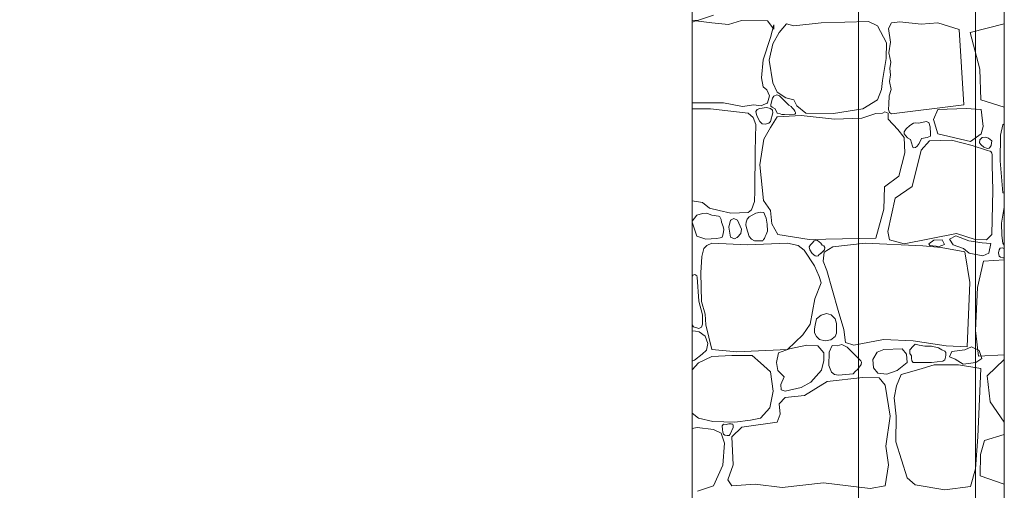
# Model space of a CAD drawing. Header units: millimetres. Extents: x -573548 to 674770, y -184010 to -47794.
# Tile 172 of 181: x 114929 to 118037, y -96566 to -95080. Entities that reach past the tile are written whole.
import ezdxf
from ezdxf.enums import TextEntityAlignment as Align

# ---------------------------------------------------------------- set-up
doc = ezdxf.new("R2010")
doc.units = ezdxf.units.MM
for name, color, linetype, lineweight in [('A.02 RZUT PIWNICY_is$0$_HATCH_Nr_pióra__18', 8, 'Continuous', 9), ('A.02 RZUT PIWNICY_is$0$OBRYS PARTERU#1_Nr_pióra__1', 8, 'Continuous', 9), ('A.02 RZUT PIWNICY_is$0$Structural - Bearing_Nr_pióra__21', 8, 'Continuous', 9), ('A.02 RZUT PIWNICY_is$0$Structural - Grid', 8, 'Continuous', 9), ('A.02 RZUT PIWNICY_is$0$Structural - Grid_Nr_pióra__17', 8, 'Continuous', 9)]:
    doc.layers.add(name, color=color, linetype=linetype, lineweight=lineweight)
doc.styles.add('A.02 RZUT PIWNICY_is$0$STYL_AUTOMATYCZNY_1', font='arial.ttf')

# ---------------------------------------------------------------- blocks, each defined once
blk = doc.blocks.new('*X106')
at = {"layer": 'A.02 RZUT PIWNICY_is$0$_HATCH_Nr_pióra__18'}
for p, q in [((117638.9, -95082.3), (117621.8, -95081.6)), ((117688.9, -95065.8), (117638.9, -95082.3)), ((117777.6, -95082.3), (117736.4, -95095.1)), ((117859.4, -95083.5), (117777.6, -95082.3)), ((117633.2, -95083.5), (117621.8, -95087.8)), ((117683.5, -95090.1), (117633.2, -95083.5)), ((117736.4, -95095.1), (117683.5, -95090.1)), ((117879.6, -95109.5), (117859.4, -95083.5)), ((117868.9, -95136.3), (117880, -95096.3)), ((117880, -95096.3), (117879.6, -95109.5)), ((117920, -95092.6), (117896.1, -95119.8)), ((117942.3, -95098.8), (117920, -95092.6)), ((118029.4, -95089.3), (117942.3, -95098.8)), ((118178.9, -95085.6), (118029.4, -95089.3)), ((118206.5, -95098.8), (118178.9, -95085.6)), ((118235, -95153.3), (118206.5, -95098.8)), ((118251.5, -95089.7), (118241.5, -95107.2)), ((118241.5, -95107.2), (118248.2, -95150.6)), ((118277.5, -95087.1), (118251.5, -95089.7)), ((118344.8, -95094.2), (118277.5, -95087.1)), ((118397.7, -95090.1), (118344.8, -95094.2)), ((118465.2, -95110.3), (118397.7, -95090.1)), ((118479.6, -95348.1), (118465.2, -95110.3)), ((118500, -95120.8), (118607.3, -95092.8)), ((117846.2, -95206.5), (117868.9, -95136.3)), ((117896.1, -95119.8), (117876.3, -95155.7)), ((118529.5, -95236.5), (118500, -95120.8)), ((117876.3, -95155.7), (117865.1, -95207.3)), ((118233.8, -95202.8), (118235, -95153.3)), ((118248.2, -95150.6), (118242.7, -95184.8)), ((117841.2, -95263.1), (117846.2, -95206.5)), ((118223, -95271.7), (118233.8, -95202.8)), ((118242.7, -95184.8), (118249.4, -95214)), ((117865.1, -95207.3), (117876.7, -95279.6)), ((118249.4, -95214), (118246.1, -95234.2)), ((118246.1, -95234.2), (118248, -95254)), ((118533.3, -95333.2), (118529.5, -95236.5)), ((117845.7, -95292), (117841.2, -95263.1)), ((118248, -95254), (118244.4, -95274.7)), ((117857.3, -95301), (117845.7, -95292)), ((117876.7, -95279.6), (117890.7, -95308.5)), ((118219.7, -95300.6), (118223, -95271.7)), ((118244.4, -95274.7), (118250, -95300.1)), ((117866, -95320), (117857.3, -95301)), ((117859.4, -95342.7), (117866, -95320)), ((117875.6, -95327.1), (117870.4, -95347.7)), ((117879.3, -95320.9), (117875.6, -95327.1)), ((117889.4, -95317.3), (117879.3, -95320.9)), ((117898.1, -95320), (117889.4, -95317.3)), ((117890.7, -95308.5), (117917.6, -95326.2)), ((117922.4, -95345.5), (117898.1, -95320)), ((117917.6, -95326.2), (117942.3, -95332.8)), ((118206.5, -95332.8), (118219.7, -95300.6)), ((118244.2, -95320.7), (118242.4, -95346)), ((118250, -95300.1), (118244.2, -95320.7)), ((117621.8, -95342.5), (117721.1, -95342.3)), ((117679.8, -95361.3), (117621.8, -95361.6)), ((117798.7, -95374.5), (117679.8, -95361.3)), ((117721.1, -95342.3), (117780.9, -95353.9)), ((117780.9, -95353.9), (117816.4, -95348.9)), ((117816.4, -95348.9), (117840, -95351.4)), ((117835.8, -95359.7), (117827.3, -95363.1)), ((117856.8, -95357.5), (117835.8, -95359.7)), ((117840, -95351.4), (117859.4, -95342.7)), ((117869.3, -95359.7), (117856.8, -95357.5)), ((117875.3, -95365.3), (117869.3, -95359.7)), ((117870.4, -95347.7), (117870.7, -95352.7)), ((117870.7, -95352.7), (117873.9, -95355.6)), ((117873.9, -95355.6), (117884, -95361.7)), ((117884, -95361.7), (117890.5, -95375.1)), ((117927.5, -95349.3), (117922.4, -95345.5)), ((117934.7, -95353.9), (117927.5, -95349.3)), ((117937.2, -95358.5), (117934.7, -95353.9)), ((117942.4, -95362.9), (117937.2, -95358.5)), ((117942.3, -95332.8), (117951.8, -95352.2)), ((117951.8, -95352.2), (117981.1, -95374.9)), ((118067.8, -95375.8), (118160.3, -95361.3)), ((118160.3, -95361.3), (118206.5, -95332.8)), ((118242.4, -95346), (118241.5, -95363.7)), ((118251.5, -95376.6), (118479.6, -95348.1)), ((118486.6, -95360.3), (118397.7, -95363.7)), ((118533.9, -95363.7), (118486.6, -95360.3)), ((118607.3, -95356.5), (118533.3, -95333.2)), ((117814.6, -95388.6), (117798.7, -95374.5)), ((117823.1, -95410.2), (117814.6, -95388.6)), ((117827.3, -95363.1), (117822.7, -95369.7)), ((117822.7, -95369.7), (117825.6, -95383.8)), ((117825.6, -95383.8), (117835.8, -95400.9)), ((117869.3, -95400.9), (117876.8, -95374.3)), ((117890.7, -95386.1), (117869.3, -95420.4)), ((117876.8, -95374.3), (117875.3, -95365.3)), ((117890.5, -95375.1), (117899.8, -95377)), ((117965.9, -95382), (117890.7, -95386.1)), ((117899.8, -95377), (117905.4, -95379.3)), ((117905.4, -95379.3), (117913.6, -95378.8)), ((117913.6, -95378.8), (117945.9, -95377.9)), ((117946.1, -95368.2), (117942.4, -95362.9)), ((117945.9, -95377.9), (117948.3, -95375.9)), ((117948.2, -95372.7), (117946.1, -95368.2)), ((117948.3, -95375.9), (117948.2, -95372.7)), ((118070.7, -95393.9), (117965.9, -95382)), ((117981.1, -95374.9), (118067.8, -95375.8)), ((118157.8, -95391), (118070.7, -95393.9)), ((118201.2, -95376.2), (118157.8, -95391)), ((118222.9, -95374.7), (118201.2, -95376.2)), ((118230.3, -95370.9), (118222.9, -95374.7)), ((118240.9, -95375.4), (118230.3, -95370.9)), ((118240.4, -95393.9), (118240.9, -95375.4)), ((118241.5, -95363.7), (118244.4, -95373)), ((118244.4, -95373), (118251.5, -95376.6)), ((118397.7, -95363.7), (118383.3, -95395.3)), ((118540.6, -95417.3), (118533.9, -95363.7)), ((117820.9, -95494.4), (117823.1, -95410.2)), ((117835.8, -95400.9), (117842.6, -95408.7)), ((117842.6, -95408.7), (117853.4, -95409.8)), ((117869.3, -95420.4), (117847.8, -95456.7)), ((117853.4, -95409.8), (117863.5, -95406.6)), ((117863.5, -95406.6), (117869.3, -95400.9)), ((118270.9, -95426.5), (118240.4, -95393.9)), ((118308.5, -95413.6), (118297.3, -95424.8)), ((118320.6, -95406), (118308.5, -95413.6)), ((118328.4, -95405.9), (118320.6, -95406)), ((118337.8, -95406.7), (118328.4, -95405.9)), ((118360.2, -95400.9), (118337.8, -95406.7)), ((118369.5, -95404.1), (118360.2, -95400.9)), ((118373.2, -95418), (118369.5, -95404.1)), ((118374.7, -95440.7), (118373.2, -95418)), ((118383.3, -95395.3), (118397.7, -95440.4)), ((118533.9, -95440.4), (118540.6, -95417.3)), ((118602.8, -95411.3), (118595.6, -95444.8)), ((118607.3, -95409.1), (118602.8, -95411.3)), ((118291.6, -95451.7), (118270.9, -95426.5)), ((118297.3, -95424.8), (118291.5, -95433.4)), ((118291.5, -95433.4), (118291.6, -95440.4)), ((118291.6, -95440.4), (118301.4, -95453.1)), ((118293.2, -95500), (118291.6, -95451.7)), ((118301.4, -95453.1), (118311.4, -95458.1)), ((118338, -95470.4), (118346.1, -95454.8)), ((118346.1, -95454.8), (118363.8, -95451.8)), ((118363.8, -95451.8), (118374.3, -95447.5)), ((118374.3, -95447.5), (118374.7, -95440.7)), ((118397.7, -95440.4), (118500.8, -95464.9)), ((118500.8, -95464.9), (118533.9, -95440.4)), ((118530.4, -95458.6), (118537.7, -95451.9)), ((118537.7, -95451.9), (118547.7, -95450.7)), ((118547.7, -95450.7), (118556.9, -95453.9)), ((118556.9, -95453.9), (118568, -95462.4)), ((118595.6, -95444.8), (118594, -95525.7)), ((117847.8, -95456.7), (117835.8, -95538)), ((118311.4, -95458.1), (118317.6, -95478.6)), ((118317.6, -95478.6), (118319.8, -95484)), ((118319.8, -95484), (118326.4, -95483.2)), ((118326.4, -95483.2), (118332.1, -95478.7)), ((118332.1, -95478.7), (118338, -95470.4)), ((118371.6, -95462.5), (118345.2, -95492.2)), ((118440.2, -95460), (118371.6, -95462.5)), ((118506.2, -95476.9), (118440.2, -95460)), ((118550.8, -95492.2), (118506.2, -95476.9)), ((118528.7, -95468.3), (118530.4, -95458.6)), ((118533.9, -95474.6), (118528.7, -95468.3)), ((118543, -95482.4), (118533.9, -95474.6)), ((118554.2, -95486.3), (118543, -95482.4)), ((118559.2, -95485.7), (118554.2, -95486.3)), ((118561.8, -95482.9), (118559.2, -95485.7)), ((118566.1, -95476.6), (118561.8, -95482.9)), ((118568, -95462.4), (118566.1, -95476.6)), ((117819.6, -95619.9), (117820.9, -95494.4)), ((118274.6, -95573.9), (118293.2, -95500)), ((118345.2, -95492.2), (118316.3, -95606.9)), ((118564.2, -95495.9), (118550.8, -95492.2)), ((118568.4, -95501), (118564.2, -95495.9)), ((118568.6, -95505), (118568.4, -95501)), ((118569, -95538.8), (118568.6, -95505)), ((117835.8, -95538), (117847.4, -95650.7)), ((118570.6, -95618.5), (118569, -95538.8)), ((118594, -95525.7), (118602.8, -95626)), ((118228.8, -95607.8), (118274.6, -95573.9)), ((118227.2, -95677.5), (118228.8, -95607.8)), ((118316.3, -95606.9), (118262.7, -95642.8)), ((117818.8, -95653.5), (117819.6, -95619.9)), ((118568.1, -95757.6), (118570.6, -95618.5)), ((118602.8, -95626), (118607.3, -95627)), ((117621.8, -95651.2), (117654.2, -95656.7)), ((117654.2, -95656.7), (117677.1, -95674.9)), ((117808.8, -95679.7), (117818.8, -95653.5)), ((117847.4, -95650.7), (117868.9, -95682.5)), ((118262.7, -95642.8), (118239.1, -95748.1)), ((118607.3, -95671.7), (118598.6, -95721.9)), ((117636.5, -95697.3), (117621.8, -95715.9)), ((117654.1, -95691.3), (117636.5, -95697.3)), ((117667.4, -95690.3), (117654.1, -95691.3)), ((117670.3, -95691.6), (117667.4, -95690.3)), ((117683.5, -95697.3), (117670.3, -95691.6)), ((117677.1, -95674.9), (117706.8, -95681.8)), ((117705.1, -95699.8), (117683.5, -95697.3)), ((117709.1, -95701.9), (117705.1, -95699.8)), ((117706.8, -95681.8), (117743.5, -95690.1)), ((117713, -95711), (117709.1, -95701.9)), ((117743.5, -95690.1), (117798.7, -95688.3)), ((117802, -95702.7), (117795.2, -95709.8)), ((117798.7, -95688.3), (117808.8, -95679.7)), ((117823.2, -95690.3), (117802, -95702.7)), ((117837.8, -95687), (117823.2, -95690.3)), ((117848.1, -95688.4), (117837.8, -95687)), ((117852.3, -95698.6), (117848.1, -95688.4)), ((117855.3, -95706.3), (117852.3, -95698.6)), ((117868.9, -95682.5), (117873, -95724.2)), ((118201.2, -95770), (118227.2, -95677.5)), ((117621.8, -95718.8), (117636.5, -95763)), ((117714.5, -95718.8), (117713, -95711)), ((117719.7, -95732.3), (117714.5, -95718.8)), ((117722.3, -95742.3), (117719.7, -95732.3)), ((117743, -95713), (117737.6, -95734.9)), ((117737.6, -95734.9), (117743, -95766.7)), ((117753.1, -95707.6), (117743, -95713)), ((117764.8, -95713), (117753.1, -95707.6)), ((117778, -95741.1), (117764.8, -95713)), ((117792.6, -95718.7), (117791.3, -95727.5)), ((117791.3, -95727.5), (117792.9, -95737.4)), ((117795.2, -95709.8), (117792.6, -95718.7)), ((117858.8, -95725.1), (117855.3, -95706.3)), ((117859.8, -95747.3), (117858.8, -95725.1)), ((117873, -95724.2), (117892.4, -95758)), ((118598.6, -95721.9), (118599.1, -95761.6)), ((117636.5, -95763), (117664.5, -95772.5)), ((117710.3, -95768.3), (117716.1, -95766.1)), ((117716.1, -95766.1), (117717.8, -95763)), ((117717.8, -95763), (117720.1, -95756.3)), ((117720.1, -95756.3), (117722.3, -95742.3)), ((117764.8, -95766.7), (117776, -95754.3)), ((117776, -95754.3), (117778, -95741.1)), ((117792.9, -95737.4), (117802, -95764.6)), ((117802, -95764.6), (117809.7, -95772.9)), ((117850.3, -95770.1), (117852.3, -95764.6)), ((117852.3, -95764.6), (117856, -95758.2)), ((117856, -95758.2), (117859.8, -95747.3)), ((117892.4, -95758), (117991, -95773.3)), ((118239.1, -95748.1), (118245.3, -95774.9)), ((118290.7, -95787.3), (118455.9, -95754.3)), ((118454.3, -95762.2), (118434.2, -95772.5)), ((118495.6, -95777.9), (118454.3, -95762.2)), ((118455.9, -95754.3), (118515.3, -95774.1)), ((118550.8, -95774.9), (118568.1, -95757.6)), ((118599.1, -95761.6), (118602.4, -95784.8)), ((117667.8, -95792.3), (117659.2, -95802.2)), ((117664.5, -95772.5), (117698.4, -95770.4)), ((117684.3, -95784.8), (117667.8, -95792.3)), ((117796.6, -95791), (117684.3, -95784.8)), ((117698.4, -95770.4), (117710.3, -95768.3)), ((117743, -95766.7), (117756, -95772.1)), ((117756, -95772.1), (117764.8, -95766.7)), ((117922.4, -95784.8), (117796.6, -95791)), ((117809.7, -95772.9), (117818.4, -95777.6)), ((117818.4, -95777.6), (117830.8, -95777.8)), ((117830.8, -95777.8), (117844.5, -95777.5)), ((117844.5, -95777.5), (117847.3, -95774.1)), ((117847.3, -95774.1), (117850.3, -95770.1)), ((117956.8, -95792.3), (117922.4, -95784.8)), ((117975.8, -95807.1), (117956.8, -95792.3)), ((117991, -95773.3), (118201.2, -95770)), ((117995, -95791), (117991.5, -95796.4)), ((117991.5, -95796.4), (117993.3, -95806.8)), ((118001, -95784.8), (117995, -95791)), ((118006.5, -95777.8), (118001, -95784.8)), ((118011.8, -95775.5), (118006.5, -95777.8)), ((118017.1, -95776.6), (118011.8, -95775.5)), ((118027.8, -95784.8), (118017.1, -95776.6)), ((118032.4, -95791.4), (118027.8, -95784.8)), ((118037.3, -95793.9), (118032.4, -95791.4)), ((118040.4, -95799.2), (118037.3, -95793.9)), ((118066.2, -95796.8), (118038.5, -95813.3)), ((118168.1, -95784.8), (118066.2, -95796.8)), ((118350.2, -95793.9), (118168.1, -95784.8)), ((118245.3, -95774.9), (118290.7, -95787.3)), ((118408.4, -95799.3), (118350.2, -95793.9)), ((118369.5, -95787.7), (118384.7, -95775.4)), ((118371.9, -95793.1), (118369.5, -95787.7)), ((118401.9, -95795.6), (118371.9, -95793.1)), ((118384.7, -95775.4), (118411.2, -95774.5)), ((118418, -95789.2), (118401.9, -95795.6)), ((118411.2, -95774.5), (118418, -95789.2)), ((118434.2, -95772.5), (118446, -95791.1)), ((118446, -95791.1), (118478.9, -95801.9)), ((118537.8, -95783.8), (118495.6, -95777.9)), ((118515.3, -95774.1), (118550.8, -95774.9)), ((118565.2, -95786.7), (118537.8, -95783.8)), ((118558.9, -95816.7), (118565.2, -95786.7)), ((118602.4, -95784.8), (118607.3, -95791.6)), ((117652.1, -95827), (117649.3, -95879)), ((117659.2, -95802.2), (117652.1, -95827)), ((118008.4, -95857.1), (117975.8, -95807.1)), ((117993.3, -95806.8), (118001, -95817.9)), ((118001, -95817.9), (118010.3, -95825.2)), ((118010.3, -95825.2), (118015, -95826.6)), ((118015, -95826.6), (118019.9, -95825.1)), ((118019.9, -95825.1), (118023.3, -95821.6)), ((118023.3, -95821.6), (118027.8, -95817.9)), ((118027.8, -95817.9), (118039.6, -95806.4)), ((118038.5, -95813.3), (118035.6, -95842.6)), ((118039.6, -95806.4), (118040.4, -95799.2)), ((118483, -95812.4), (118408.4, -95799.3)), ((118478.9, -95801.9), (118496.1, -95816.7)), ((118498, -95909.5), (118483, -95812.4)), ((118496.1, -95816.7), (118539.2, -95825.5)), ((118539.2, -95825.5), (118558.9, -95816.7)), ((118591.5, -95806.5), (118588.7, -95815.7)), ((118588.7, -95815.7), (118591.5, -95826.7)), ((118594.3, -95801.5), (118591.5, -95806.5)), ((118591.5, -95826.7), (118595.5, -95829.7)), ((118601, -95800.3), (118594.3, -95801.5)), ((118607.3, -95802.3), (118601, -95800.3)), ((118022.8, -95890.9), (118008.4, -95857.1)), ((118035.6, -95842.6), (118047.4, -95871.9)), ((118541.8, -95842.2), (118522.4, -95925.1)), ((118607.3, -95838.2), (118541.8, -95842.2)), ((118595.5, -95829.7), (118602.2, -95831.2)), ((118602.2, -95831.2), (118607.3, -95831.4)), ((117623.5, -95886.8), (117621.8, -95889.9)), ((117630.1, -95884.4), (117623.5, -95886.8)), ((117636.4, -95888.6), (117630.1, -95884.4)), ((117638.1, -95892.6), (117636.4, -95888.6)), ((117649.3, -95879), (117651.3, -95969.4)), ((118047.4, -95871.9), (118083.1, -95998.3)), ((117643.4, -95968.3), (117638.1, -95892.6)), ((118009.6, -95961.5), (118028.6, -95910.8)), ((118028.6, -95910.8), (118022.8, -95890.9)), ((118490.1, -96112.2), (118498, -95909.5)), ((118522.4, -95925.1), (118515.9, -96060.8)), ((117654.7, -96011.7), (117643.4, -95968.3)), ((117651.3, -95969.4), (117662.5, -96009)), ((117993.9, -96040.8), (118009.6, -95961.5)), ((117621.8, -95986.6), (117621.9, -95987.1)), ((117621.9, -95987.1), (117621.8, -95987.5)), ((117654.5, -96040.8), (117654.7, -96011.7)), ((117662.5, -96009), (117664.5, -96043.3)), ((118029.4, -96012.4), (118014.8, -96024.4)), ((118046.4, -96007.6), (118029.4, -96012.4)), ((118060.2, -96011.7), (118046.4, -96007.6)), ((118073.5, -96024.4), (118060.2, -96011.7)), ((118083.1, -95998.3), (118100.4, -96057.7)), ((117621.8, -96042.8), (117626.5, -96049.3)), ((117651.6, -96050.1), (117654.5, -96040.8)), ((117664.5, -96043.3), (117684.3, -96120.5)), ((117971.6, -96074.2), (117993.9, -96040.8)), ((118010.1, -96043.9), (118008.2, -96055.9)), ((118014.8, -96024.4), (118010.1, -96043.9)), ((118077.3, -96038.7), (118073.5, -96024.4)), ((118077.8, -96054.3), (118077.3, -96038.7)), ((117632.7, -96063.5), (117621.8, -96062.2)), ((117626.5, -96049.3), (117643.1, -96054.5)), ((117644.4, -96065.3), (117632.7, -96063.5)), ((117643.1, -96054.5), (117651.6, -96050.1)), ((117662.8, -96079.2), (117644.4, -96065.3)), ((117922.4, -96120.5), (117971.6, -96074.2)), ((118008.2, -96055.9), (118008, -96068.4)), ((118008, -96068.4), (118014.8, -96079.6)), ((118073.5, -96079.6), (118077.9, -96069.3)), ((118077.9, -96069.3), (118077.8, -96054.3)), ((118100.4, -96057.7), (118106.2, -96098.6)), ((118515.9, -96060.8), (118525.9, -96142.5)), ((117671.7, -96102.5), (117662.8, -96079.2)), ((117667, -96122.6), (117671.7, -96102.5)), ((117984, -96106.8), (117929.1, -96118.4)), ((118019.1, -96109.7), (117984, -96106.8)), ((118014.8, -96079.6), (118023.5, -96089)), ((118023.5, -96089), (118042.1, -96093.5)), ((118042.1, -96093.5), (118059.8, -96090.1)), ((118059.8, -96090.1), (118073.5, -96079.6)), ((118094.3, -96105.3), (118079.9, -96109)), ((118111.6, -96113.8), (118094.3, -96105.3)), ((118106.2, -96098.6), (118132.2, -96107.2)), ((118132.2, -96107.2), (118226.3, -96089.9)), ((118226.3, -96089.9), (118320, -96093.2)), ((118320, -96093.2), (118423.7, -96108.9)), ((118326, -96104.5), (118320, -96110.1)), ((118339, -96107.5), (118326, -96104.5)), ((118356.8, -96110.5), (118339, -96107.5)), ((117629.3, -96154.4), (117653.7, -96135.6)), ((117653.7, -96135.6), (117667, -96122.6)), ((117684.3, -96120.5), (117763.2, -96128.7)), ((117763.2, -96128.7), (117922.4, -96120.5)), ((117894.9, -96132), (117888.6, -96161.9)), ((117929.1, -96118.4), (117894.9, -96132)), ((118037.7, -96131.2), (118019.1, -96109.7)), ((118037.3, -96156), (118037.7, -96131.2)), ((118054.4, -96129.1), (118053.8, -96171.6)), ((118063.7, -96108.5), (118054.4, -96129.1)), ((118079.9, -96109), (118063.7, -96108.5)), ((118154.5, -96156.8), (118111.6, -96113.8)), ((118205.7, -96129.9), (118191.9, -96152.3)), ((118227.2, -96120.9), (118205.7, -96129.9)), ((118285, -96118.4), (118227.2, -96120.9)), ((118298.6, -96136.1), (118285, -96118.4)), ((118300.9, -96162.1), (118298.6, -96136.1)), ((118320, -96110.1), (118308.5, -96122.1)), ((118308.5, -96122.1), (118309.5, -96133.9)), ((118309.5, -96133.9), (118314.3, -96140.9)), ((118377, -96110.1), (118356.8, -96110.5)), ((118399.9, -96116.2), (118377, -96110.1)), ((118409.7, -96121.6), (118399.9, -96116.2)), ((118419, -96126.2), (118409.7, -96121.6)), ((118422.5, -96130), (118419, -96126.2)), ((118421.7, -96145.2), (118422.6, -96138.6)), ((118422.6, -96138.6), (118422.5, -96130)), ((118423.7, -96108.9), (118490.1, -96112.2)), ((118434.3, -96143.9), (118442.1, -96127.6)), ((118442.1, -96127.6), (118482.4, -96121.6)), ((118482.4, -96121.6), (118504.1, -96112.6)), ((118504.1, -96112.6), (118528.2, -96124.6)), ((118525.9, -96142.5), (118607.3, -96138.3)), ((118528.2, -96124.6), (118536, -96149.3)), ((117621.8, -96157.9), (117629.3, -96154.4)), ((117642.2, -96162.6), (117621.8, -96185.6)), ((117684.3, -96143.2), (117642.2, -96162.6)), ((117747.1, -96139.9), (117684.3, -96143.2)), ((117811.5, -96140.3), (117747.1, -96139.9)), ((117837.1, -96162.6), (117811.5, -96140.3)), ((117869.3, -96191.5), (117837.1, -96162.6)), ((117888.6, -96161.9), (117892, -96186.9)), ((118030.1, -96186.6), (118037.3, -96156)), ((118150.3, -96175.2), (118155.1, -96168.2)), ((118156.1, -96161.1), (118154.5, -96156.8)), ((118155.1, -96168.2), (118156.1, -96161.1)), ((118191.9, -96152.3), (118194.6, -96179.1)), ((118268.9, -96187.7), (118300.9, -96162.1)), ((118314.3, -96140.9), (118314.1, -96148.1)), ((118314.1, -96148.1), (118315, -96156.6)), ((118315, -96156.6), (118320, -96162.1)), ((118320, -96162.1), (118377, -96162.1)), ((118385.7, -96169.2), (118347.7, -96180.7)), ((118377, -96162.1), (118413.3, -96157.7)), ((118424.1, -96169.2), (118385.7, -96169.2)), ((118413.3, -96157.7), (118419.8, -96153.3)), ((118419.8, -96153.3), (118421.7, -96145.2)), ((118462.5, -96169.2), (118424.1, -96169.2)), ((118451.7, -96151.1), (118434.3, -96143.9)), ((118477, -96166.8), (118451.7, -96151.1)), ((118533.4, -96180.9), (118462.5, -96169.2)), ((118517.3, -96161.9), (118477, -96166.8)), ((118536, -96149.3), (118517.3, -96161.9)), ((118607.3, -96152.5), (118552.7, -96204.4)), ((117877.9, -96253), (117869.3, -96191.5)), ((117892, -96186.9), (117912.6, -96207.1)), ((117996, -96224.5), (118030.1, -96186.6)), ((118053.8, -96171.6), (118061.3, -96192.5)), ((118061.3, -96192.5), (118070.9, -96199.5)), ((118070.9, -96199.5), (118083.9, -96201.8)), ((118083.9, -96201.8), (118130.2, -96197.4)), ((118130.2, -96197.4), (118136.5, -96190.3)), ((118136.4, -96190.6), (118143.4, -96184.4)), ((118143.4, -96184.4), (118150.3, -96175.2)), ((118194.6, -96179.1), (118207.8, -96196)), ((118207.8, -96196), (118236.2, -96198.9)), ((118236.2, -96198.9), (118268.9, -96187.7)), ((118282, -96200), (118266.9, -96235.8)), ((118307.7, -96192.3), (118282, -96200)), ((118347.7, -96180.7), (118307.7, -96192.3)), ((118524, -96397), (118533.4, -96180.9)), ((117912.6, -96207.1), (117902.3, -96231.5)), ((117902.3, -96231.5), (117902.7, -96248.8)), ((117966.3, -96241.4), (117996, -96224.5)), ((118048.4, -96222), (117976.2, -96265.8)), ((118160.7, -96209.6), (118048.4, -96222)), ((118212.3, -96210.4), (118160.7, -96209.6)), ((118231.3, -96233.4), (118212.3, -96210.4)), ((118552.7, -96204.4), (118562.5, -96286.2)), ((117866.8, -96305.4), (117877.9, -96253)), ((117902.7, -96248.8), (117915.9, -96252.5)), ((117915.9, -96252.5), (117966.3, -96241.4)), ((118247.4, -96331.8), (118231.3, -96233.4)), ((118266.9, -96235.8), (118259.4, -96273.5)), ((117915.9, -96272.8), (117896.5, -96292.6)), ((117896.5, -96292.6), (117899.4, -96324.8)), ((117976.2, -96265.8), (117915.9, -96272.8)), ((118259.4, -96273.5), (118265.9, -96331.5)), ((118562.5, -96286.2), (118607.3, -96350.3)), ((117621.8, -96322), (117642.2, -96337.6)), ((117837.1, -96337.6), (117866.8, -96305.4)), ((117899.4, -96324.8), (117889.9, -96350.8)), ((117642.2, -96337.6), (117687.2, -96348.3)), ((117687.2, -96348.3), (117757, -96350.4)), ((117720.8, -96356.6), (117716.9, -96362.3)), ((117729.7, -96357.3), (117720.8, -96356.6)), ((117738.1, -96355.5), (117729.7, -96357.3)), ((117745, -96355.7), (117738.1, -96355.5)), ((117747.1, -96356.6), (117745, -96355.7)), ((117750.5, -96357.1), (117747.1, -96356.6)), ((117757, -96350.4), (117806.1, -96344.6)), ((117889.9, -96350.8), (117778.5, -96366.1)), ((117806.1, -96344.6), (117837.1, -96337.6)), ((118232.9, -96425.9), (118247.4, -96331.8)), ((118265.9, -96331.5), (118264.3, -96412.3)), ((117621.8, -96370.7), (117638.1, -96367.3)), ((117638.1, -96367.3), (117688.9, -96373.5)), ((117688.9, -96373.5), (117713.2, -96384.6)), ((117713.2, -96384.6), (117724, -96416.4)), ((117716.9, -96362.3), (117717.4, -96373.4)), ((117717.4, -96373.4), (117718.2, -96382.2)), ((117718.2, -96382.2), (117720.8, -96388.3)), ((117742, -96388.3), (117751.7, -96366.8)), ((117778.5, -96366.1), (117747.1, -96396.6)), ((117751.5, -96361.2), (117750.5, -96357.1)), ((117751.7, -96366.8), (117751.5, -96361.2)), ((117724, -96416.4), (117718.6, -96485.8)), ((117720.8, -96388.3), (117725.2, -96391.5)), ((117725.2, -96391.5), (117732.1, -96393)), ((117732.1, -96393), (117738.3, -96392)), ((117738.3, -96392), (117742, -96388.3)), ((117747.1, -96396.6), (117750.8, -96485)), ((118264.3, -96412.3), (118300.2, -96526.6)), ((118516.2, -96497.2), (118524, -96397)), ((118544.4, -96408.6), (118531.9, -96452.7)), ((118607.3, -96389.8), (118544.4, -96408.6)), ((118241.6, -96485), (118232.9, -96425.9)), ((118531.9, -96452.7), (118531.1, -96519.9)), ((117718.6, -96485.8), (117688.9, -96551.4)), ((117750.8, -96485), (117734.3, -96532)), ((118231.3, -96551.4), (118241.6, -96485)), ((118500.6, -96554), (118516.2, -96497.2)), ((117734.3, -96532), (117747.1, -96551.4)), ((117906, -96556.8), (118036.5, -96541.9)), ((118036.5, -96541.9), (118184.2, -96559.7)), ((118300.2, -96526.6), (118325.8, -96548.1)), ((118531.1, -96519.9), (118607.3, -96546.4)), ((117688.9, -96551.4), (117638.9, -96567.9)), ((117747.1, -96551.4), (117821, -96546)), ((117821, -96546), (117906, -96556.8)), ((118184.2, -96559.7), (118231.3, -96551.4)), ((118325.8, -96548.1), (118419.1, -96563.8)), ((118419.1, -96563.8), (118500.6, -96554))]:
    blk.add_line(p, q, dxfattribs=at)
for p in [(117859.4, -95342.7), (118564.2, -95495.9), (117743, -95713), (117764.8, -95766.7), (118027.8, -95817.9)]:
    blk.add_point(p, dxfattribs=at)
blk = doc.blocks.new('A.02 RZUT PIWNICY_is$0$Wypełnienie_14_1')
at = {"layer": 'A.02 RZUT PIWNICY_is$0$_HATCH_Nr_pióra__18'}
blk.add_blockref('*X106', (0, 0), dxfattribs=at)
blk = doc.blocks.new('A.02 RZUT PIWNICY_is$0$Standardowy znacznik osi_2')
at = {"layer": 'A.02 RZUT PIWNICY_is$0$Structural - Grid_Nr_pióra__17'}
blk.add_line((1000, 0), (17853.1, 0), dxfattribs=at)
at = {"layer": 'A.02 RZUT PIWNICY_is$0$Structural - Grid_Nr_pióra__17', "style": 'A.02 RZUT PIWNICY_is$0$STYL_AUTOMATYCZNY_1'}
for tag, p in [('AC_MarkerText_1_0', (5, -80)), ('AC_MarkerText_1_1', (19358.1, -80))]:
    blk.add_attdef(tag, text='', height=350, rotation=270, dxfattribs=at).set_placement(p, align=Align.TOP_CENTER)
blk = doc.blocks.new('A.02 RZUT PIWNICY_is')
at = {"layer": 'A.02 RZUT PIWNICY_is$0$OBRYS PARTERU#1_Nr_pióra__1'}
blk.add_lwpolyline([(87547.3, -93022.2), (87547.3, -93622.2), (80856, -93622.2), (80856, -97482.2), (80306.7, -97482.2), (80306.7, -101132.2), (82397.3, -101132.2), (82397.3, -105082.2), (87537.3, -105082.2), (87537.3, -105471.8), (106939.7, -105472.5), (118516.4, -105372.5), (118516.4, -93022.2)], close=True, dxfattribs=at)
at = {"layer": 'A.02 RZUT PIWNICY_is$0$Structural - Bearing_Nr_pióra__21'}
blk.add_line((118607.3, -105477.2), (118607.3, -92877.8), dxfattribs=at)
blk.add_lwpolyline([(117621.8, -93967.8), (114233.3, -93967.8), (114233.3, -104498.1), (117621.8, -104498.1)], close=True, dxfattribs=at)
at = {"layer": 'A.02 RZUT PIWNICY_is$0$_HATCH_Nr_pióra__18'}
blk.add_blockref('A.02 RZUT PIWNICY_is$0$Wypełnienie_14_1', (0, 0), dxfattribs=at)
at = {"layer": 'A.02 RZUT PIWNICY_is$0$Structural - Grid', "zscale": 1000, "rotation": 90}
blk.add_blockref('A.02 RZUT PIWNICY_is$0$Standardowy znacznik osi_2', (118146.9, -108395.1), dxfattribs=at)

msp = doc.modelspace()

# ---------------------------------------------------------------- block references
at = {"ltscale": 10}
msp.add_blockref('A.02 RZUT PIWNICY_is', (-570.227, 0), dxfattribs=at)

doc.saveas('drawing.dxf')
